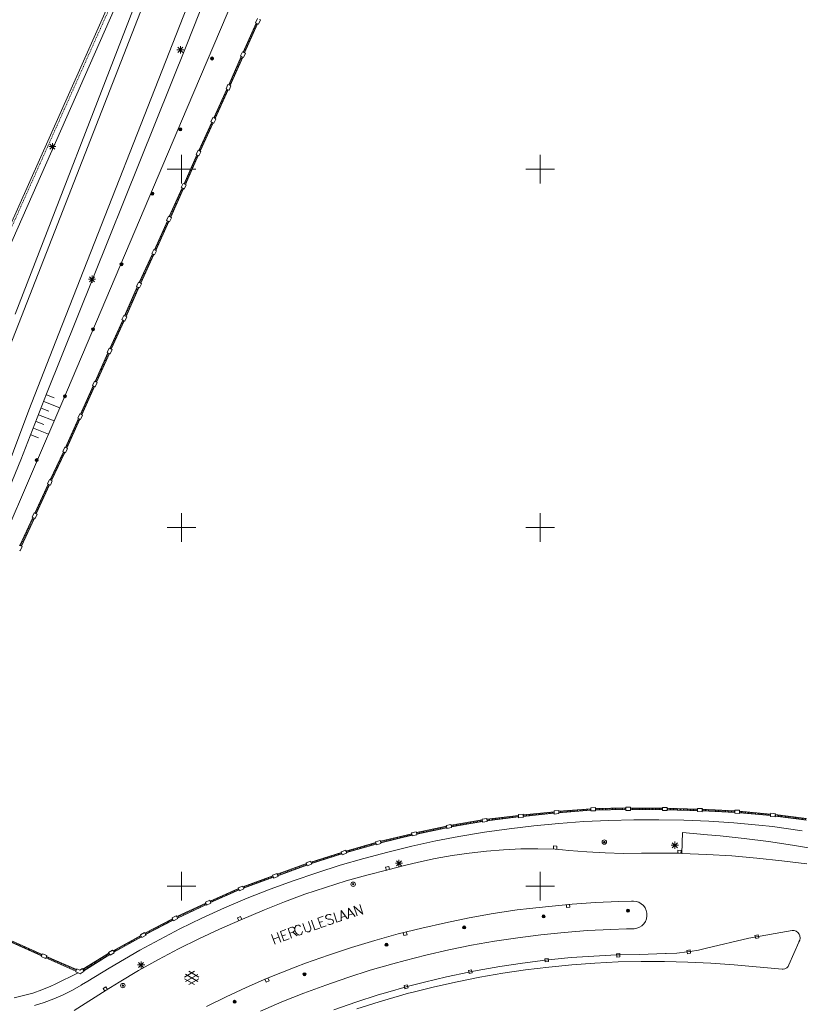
# Model space of a CAD drawing. Header units: millimetres. Extents: x 135944 to 142000, y 454200 to 456692.
# Tile 190 of 220: x 138327 to 138436, y 454634 to 454771. Entities that reach past the tile are written whole.
import ezdxf

# ---------------------------------------------------------------- set-up
doc = ezdxf.new("R2010")
doc.units = ezdxf.units.MM
doc.linetypes.add('TotaalGBKN2013X$0$DASHDOT', pattern=[1, 0.5, -0.25, 0, -0.25])
doc.linetypes.add('TotaalGBKN2013X$0$HIDDEN', pattern=[0.375, 0.25, -0.125])
doc.layers.get('0').update_dxf_attribs({"color": 251})
doc.layers.add('TotaalGBKN2013X$0$GBKN binnenstad 2009$0$SEMANT_ SYMB_', color=251, linetype='Continuous')
doc.styles.add('TotaalGBKN2013X$0$TXT', font='txt.shx')

# ---------------------------------------------------------------- blocks, each defined once
blk = doc.blocks.new('TotaalGBKN2013X$0$A$C7E336BC7')
at = {"linetype": 'Continuous', "lineweight": 0}
for p, q in [((138350761, 454767372), (138357204, 454783709)), ((138343660, 454781440), (138335993, 454764212)), ((138344517, 454781059), (138322762, 454731762)), ((138326864, 454729776), (138346360, 454780185)), ((138327701, 454729462), (138347382, 454779833)), ((138350831, 454758522), (138359406, 454778742)), ((138352618, 454777271), (138332909, 454727091)), ((138358623, 454766311), (138360434, 454770348)), ((138358821, 454766216), (138360632, 454770252)), ((138360614, 454770992), (138360335, 454770398)), ((138360335, 454770398), (138360434, 454770348)), ((138360434, 454770348), (138360632, 454770252)), ((138360735, 454770204), (138360632, 454770252)), ((138361020, 454770794), (138360735, 454770204)), ((138360903, 454770851), (138361020, 454770794)), ((138331228, 454718642), (138350761, 454767372)), ((138349362, 454766621), (138350362, 454766621)), ((138349508, 454766267), (138350216, 454766975)), ((138350216, 454766267), (138349508, 454766975)), ((138349862, 454766121), (138349862, 454767121)), ((138358525, 454766360), (138358246, 454765766)), ((138358623, 454766311), (138358525, 454766360)), ((138358821, 454766216), (138358623, 454766311)), ((138358931, 454766162), (138358646, 454765572)), ((138358821, 454766216), (138358931, 454766162)), ((138356606, 454761746), (138358356, 454765712)), ((138356807, 454761656), (138358555, 454765616)), ((138358246, 454765766), (138358356, 454765712)), ((138358356, 454765712), (138358555, 454765616)), ((138358646, 454765572), (138358555, 454765616)), ((138335993, 454764212), (138321713, 454732241)), ((138354504, 454757122), (138356336, 454761145)), ((138354701, 454757026), (138356538, 454761058)), ((138356495, 454761795), (138356236, 454761191)), ((138356236, 454761191), (138356336, 454761145)), ((138356336, 454761145), (138356538, 454761058)), ((138356606, 454761746), (138356495, 454761795)), ((138356644, 454761011), (138356538, 454761058)), ((138356807, 454761656), (138356606, 454761746)), ((138356907, 454761611), (138356644, 454761011)), ((138356807, 454761656), (138356907, 454761611)), ((138333470, 454717695), (138350831, 454758522)), ((138352420, 454752569), (138354231, 454756524)), ((138354408, 454757169), (138354129, 454756575)), ((138354129, 454756575), (138354231, 454756524)), ((138354231, 454756524), (138354429, 454756428)), ((138354504, 454757122), (138354408, 454757169)), ((138354701, 454757026), (138354504, 454757122)), ((138354814, 454756971), (138354529, 454756381)), ((138354701, 454757026), (138354814, 454756971)), ((138352618, 454752472), (138354429, 454756428)), ((138354529, 454756381), (138354429, 454756428)), ((138331521, 454753122), (138332521, 454753122)), ((138331667, 454752768), (138332375, 454753476)), ((138332375, 454752768), (138331667, 454753476)), ((138332021, 454752622), (138332021, 454753622)), ((138352329, 454752614), (138352050, 454752020)), ((138352420, 454752569), (138352329, 454752614)), ((138352618, 454752472), (138352420, 454752569)), ((138352735, 454752416), (138352450, 454751826)), ((138352618, 454752472), (138352735, 454752416)), ((138350000, 454750000), (138350000, 454752000)), ((138350370, 454747955), (138352150, 454751970)), ((138350569, 454747858), (138352349, 454751875)), ((138352050, 454752020), (138352150, 454751970)), ((138352150, 454751970), (138352349, 454751875)), ((138352450, 454751826), (138352349, 454751875)), ((138400000, 454750000), (138400000, 454752000)), ((138348000, 454750000), (138350000, 454750000)), ((138350000, 454750000), (138352000, 454750000)), ((138350000, 454748000), (138350000, 454750000)), ((138398000, 454750000), (138400000, 454750000)), ((138400000, 454750000), (138402000, 454750000)), ((138400000, 454748000), (138400000, 454750000)), ((138348317, 454743367), (138350096, 454747359)), ((138348514, 454743271), (138350294, 454747263)), ((138350274, 454748002), (138349995, 454747408)), ((138349995, 454747408), (138350096, 454747359)), ((138350096, 454747359), (138350294, 454747263)), ((138350370, 454747955), (138350274, 454748002)), ((138350395, 454747214), (138350294, 454747263)), ((138350569, 454747858), (138350370, 454747955)), ((138350680, 454747804), (138350395, 454747214)), ((138350569, 454747858), (138350680, 454747804)), ((138348216, 454743416), (138347937, 454742822)), ((138347937, 454742822), (138348048, 454742767)), ((138348317, 454743367), (138348216, 454743416)), ((138348514, 454743271), (138348317, 454743367)), ((138348622, 454743218), (138348337, 454742628)), ((138348514, 454743271), (138348622, 454743218)), ((138346246, 454738755), (138348048, 454742767)), ((138346443, 454738659), (138348246, 454742672)), ((138348048, 454742767), (138348246, 454742672)), ((138348337, 454742628), (138348246, 454742672)), ((138346146, 454738804), (138345867, 454738210)), ((138346246, 454738755), (138346146, 454738804)), ((138346443, 454738659), (138346246, 454738755)), ((138344134, 454734167), (138345974, 454738158)), ((138344332, 454734071), (138346172, 454738062)), ((138345867, 454738210), (138345974, 454738158)), ((138345974, 454738158), (138346172, 454738062)), ((138346267, 454738016), (138346172, 454738062)), ((138346552, 454738606), (138346267, 454738016)), ((138346443, 454738659), (138346552, 454738606)), ((138337059, 454734633), (138338059, 454734633)), ((138337205, 454734279), (138337913, 454734987)), ((138337913, 454734279), (138337205, 454734987)), ((138337559, 454734133), (138337559, 454735133)), ((138342089, 454729543), (138343864, 454733569)), ((138342289, 454729450), (138344062, 454733473)), ((138344036, 454734215), (138343757, 454733621)), ((138343757, 454733621), (138343864, 454733569)), ((138343864, 454733569), (138344062, 454733473)), ((138344134, 454734167), (138344036, 454734215)), ((138344157, 454733427), (138344062, 454733473)), ((138344332, 454734071), (138344134, 454734167)), ((138344442, 454734017), (138344157, 454733427)), ((138344332, 454734071), (138344442, 454734017)), ((138326054, 454725186), (138327701, 454729462)), ((138341993, 454729594), (138341714, 454729000)), ((138342089, 454729543), (138341993, 454729594)), ((138342289, 454729450), (138342089, 454729543)), ((138342399, 454729396), (138342114, 454728806)), ((138342289, 454729450), (138342399, 454729396)), ((138340041, 454724985), (138341824, 454728947)), ((138340240, 454724891), (138342022, 454728851)), ((138341714, 454729000), (138341824, 454728947)), ((138341824, 454728947), (138342022, 454728851)), ((138342114, 454728806), (138342022, 454728851)), ((138332909, 454727091), (138328729, 454716375)), ((138339947, 454725034), (138339668, 454724440)), ((138340041, 454724985), (138339947, 454725034)), ((138340240, 454724891), (138340041, 454724985)), ((138337976, 454720385), (138339773, 454724388)), ((138338173, 454720290), (138339971, 454724293)), ((138339668, 454724440), (138339773, 454724388)), ((138339773, 454724388), (138339971, 454724293)), ((138340068, 454724246), (138339971, 454724293)), ((138340353, 454724836), (138340068, 454724246)), ((138340240, 454724891), (138340353, 454724836)), ((138335935, 454715811), (138337707, 454719784)), ((138336132, 454715715), (138337906, 454719691)), ((138337876, 454720435), (138337597, 454719841)), ((138337597, 454719841), (138337707, 454719784)), ((138337707, 454719784), (138337906, 454719691)), ((138337976, 454720385), (138337876, 454720435)), ((138337997, 454719647), (138337906, 454719691)), ((138338173, 454720290), (138337976, 454720385)), ((138338282, 454720237), (138337997, 454719647)), ((138338173, 454720290), (138338282, 454720237)), ((138327638, 454709477), (138331228, 454718642)), ((138331208, 454718512), (138332282, 454718093)), ((138325039, 454697986), (138333470, 454717695)), ((138330844, 454717581), (138333051, 454716719)), ((138328729, 454716375), (138308761, 454662964)), ((138330116, 454715718), (138332263, 454714879)), ((138330480, 454716649), (138331554, 454716230)), ((138335832, 454715861), (138335553, 454715267)), ((138335935, 454715811), (138335832, 454715861)), ((138336132, 454715715), (138335935, 454715811)), ((138336238, 454715663), (138335953, 454715073)), ((138336132, 454715715), (138336238, 454715663)), ((138329752, 454714787), (138330825, 454714367)), ((138335663, 454715213), (138333844, 454711173)), ((138335861, 454715118), (138334044, 454711082)), ((138335553, 454715267), (138335663, 454715213)), ((138335663, 454715213), (138335861, 454715118)), ((138335953, 454715073), (138335861, 454715118)), ((138329024, 454712924), (138330097, 454712504)), ((138329388, 454713855), (138331471, 454713041)), ((138333742, 454711224), (138333470, 454710627)), ((138333844, 454711173), (138333742, 454711224)), ((138333571, 454710580), (138331720, 454706652)), ((138333770, 454710487), (138331918, 454706559)), ((138333470, 454710627), (138333571, 454710580)), ((138333571, 454710580), (138333770, 454710487)), ((138333870, 454710440), (138333770, 454710487)), ((138334044, 454711082), (138333844, 454711173)), ((138334147, 454711034), (138333870, 454710440)), ((138334044, 454711082), (138334147, 454711034)), ((138321555, 454694682), (138327638, 454709477)), ((138331447, 454706056), (138329585, 454702027)), ((138331646, 454705962), (138329785, 454701933)), ((138331614, 454706702), (138331342, 454706105)), ((138331342, 454706105), (138331447, 454706056)), ((138331447, 454706056), (138331646, 454705962)), ((138331720, 454706652), (138331614, 454706702)), ((138331742, 454705917), (138331646, 454705962)), ((138331918, 454706559), (138331720, 454706652)), ((138332019, 454706512), (138331742, 454705917)), ((138331918, 454706559), (138332019, 454706512)), ((138329487, 454702073), (138329215, 454701475)), ((138329585, 454702027), (138329487, 454702073)), ((138329785, 454701933), (138329585, 454702027)), ((138329892, 454701883), (138329614, 454701288)), ((138329785, 454701933), (138329892, 454701883)), ((138350000, 454700000), (138350000, 454702000)), ((138400000, 454700000), (138400000, 454702000)), ((138329314, 454701428), (138327509, 454697518)), ((138329513, 454701335), (138327709, 454697427)), ((138329215, 454701475), (138329314, 454701428)), ((138329314, 454701428), (138329513, 454701335)), ((138329614, 454701288), (138329513, 454701335)), ((138348000, 454700000), (138350000, 454700000)), ((138350000, 454700000), (138352000, 454700000)), ((138350000, 454698000), (138350000, 454700000)), ((138398000, 454700000), (138400000, 454700000)), ((138400000, 454700000), (138402000, 454700000)), ((138400000, 454698000), (138400000, 454700000)), ((138327509, 454697518), (138327405, 454697568)), ((138327709, 454697427), (138327509, 454697518)), ((138327534, 454696784), (138327438, 454696827)), ((138327811, 454697379), (138327534, 454696784)), ((138327709, 454697427), (138327811, 454697379)), ((138402589, 454660562), (138401931, 454660500)), ((138401931, 454660500), (138401939, 454660391)), ((138402595, 454660451), (138402589, 454660562)), ((138407055, 454660812), (138402595, 454660451)), ((138402614, 454660231), (138402595, 454660451)), ((138407065, 454660590), (138402614, 454660231)), ((138407712, 454660966), (138407052, 454660931)), ((138407052, 454660931), (138407055, 454660812)), ((138407055, 454660812), (138407065, 454660590)), ((138407069, 454660500), (138407065, 454660590)), ((138407730, 454660529), (138407069, 454660500)), ((138407717, 454660845), (138407712, 454660966)), ((138411947, 454660931), (138407717, 454660845)), ((138407725, 454660625), (138407717, 454660845)), ((138411940, 454660711), (138407725, 454660625)), ((138407725, 454660625), (138407730, 454660529)), ((138411947, 454660931), (138411940, 454660711)), ((138411941, 454660585), (138411940, 454660711)), ((138412604, 454660579), (138411941, 454660585)), ((138411948, 454661016), (138411947, 454660931)), ((138412608, 454661018), (138411948, 454661016)), ((138412604, 454660684), (138412607, 454660904)), ((138412604, 454660684), (138417042, 454660664)), ((138412604, 454660684), (138412604, 454660579)), ((138412607, 454660904), (138412608, 454661018)), ((138412607, 454660904), (138417049, 454660884)), ((138417038, 454660561), (138417042, 454660664)), ((138417701, 454660542), (138417038, 454660561)), ((138417049, 454660884), (138417042, 454660664)), ((138417053, 454660992), (138417049, 454660884)), ((138417713, 454660981), (138417053, 454660992)), ((138417704, 454660654), (138417701, 454660542)), ((138417704, 454660654), (138417710, 454660874)), ((138417704, 454660654), (138421925, 454660534)), ((138417710, 454660874), (138417713, 454660981)), ((138417710, 454660874), (138421934, 454660754)), ((138421920, 454660429), (138421925, 454660534)), ((138422582, 454660398), (138421920, 454660429)), ((138421934, 454660754), (138421925, 454660534)), ((138421942, 454660860), (138421934, 454660754)), ((138422602, 454660837), (138421942, 454660860)), ((138422587, 454660510), (138422582, 454660398)), ((138422587, 454660510), (138422596, 454660730)), ((138422587, 454660510), (138427113, 454660295)), ((138422596, 454660730), (138422602, 454660837)), ((138422596, 454660730), (138427129, 454660515)), ((138427129, 454660515), (138427113, 454660295)), ((138427138, 454660628), (138427129, 454660515)), ((138427797, 454660595), (138427138, 454660628)), ((138427775, 454660250), (138427789, 454660470)), ((138427789, 454660470), (138427797, 454660595)), ((138427789, 454660470), (138432110, 454660074)), ((138391919, 454659249), (138387583, 454658500)), ((138392556, 454659456), (138391905, 454659353)), ((138391905, 454659353), (138391919, 454659249)), ((138391919, 454659249), (138391946, 454659031)), ((138392573, 454659346), (138392556, 454659456)), ((138396970, 454659884), (138392573, 454659346)), ((138392605, 454659129), (138392573, 454659346)), ((138396991, 454659666), (138392605, 454659129)), ((138392605, 454659129), (138392621, 454659025)), ((138397620, 454660062), (138396963, 454659989)), ((138396963, 454659989), (138396970, 454659884)), ((138396970, 454659884), (138396991, 454659666)), ((138397001, 454659561), (138396991, 454659666)), ((138397661, 454659624), (138397001, 454659561)), ((138397627, 454659957), (138397620, 454660062)), ((138401939, 454660391), (138397627, 454659957)), ((138397650, 454659740), (138397627, 454659957)), ((138401955, 454660172), (138397650, 454659740)), ((138397650, 454659740), (138397661, 454659624)), ((138401939, 454660391), (138401955, 454660172)), ((138401962, 454660071), (138401955, 454660172)), ((138402623, 454660123), (138401962, 454660071)), ((138402614, 454660231), (138402623, 454660123)), ((138409570, 454659181), (138406087, 454659013)), ((138413056, 454659270), (138409570, 454659181)), ((138416543, 454659279), (138413056, 454659270)), ((138420030, 454659208), (138416543, 454659279)), ((138423514, 454659056), (138420030, 454659208)), ((138426993, 454658825), (138423514, 454659056)), ((138427108, 454660198), (138427113, 454660295)), ((138427769, 454660155), (138427108, 454660198)), ((138427775, 454660250), (138427769, 454660155)), ((138427775, 454660250), (138432085, 454659855)), ((138432076, 454659747), (138432085, 454659855)), ((138432737, 454659681), (138432076, 454659747)), ((138432110, 454660074), (138432085, 454659855)), ((138432121, 454660175), (138432110, 454660074)), ((138432778, 454660119), (138432121, 454660175)), ((138432746, 454659782), (138432737, 454659681)), ((138432746, 454659782), (138432767, 454660001)), ((138432746, 454659782), (138437093, 454659223)), ((138432767, 454660001), (138432778, 454660119)), ((138432767, 454660001), (138437124, 454659440)), ((138386934, 454658373), (138382757, 454657475)), ((138386973, 454658156), (138382802, 454657258)), ((138387564, 454658602), (138386916, 454658477)), ((138386916, 454658477), (138386934, 454658373)), ((138386934, 454658373), (138386973, 454658156)), ((138386992, 454658050), (138386973, 454658156)), ((138387644, 454658173), (138386992, 454658050)), ((138387583, 454658500), (138387564, 454658602)), ((138387623, 454658284), (138387583, 454658500)), ((138391946, 454659031), (138387623, 454658284)), ((138387623, 454658284), (138387644, 454658173)), ((138391964, 454658923), (138391946, 454659031)), ((138392621, 454659025), (138391964, 454658923)), ((138395674, 454658028), (138392221, 454657541)), ((138399137, 454658436), (138395674, 454658028)), ((138402609, 454658764), (138399137, 454658436)), ((138406087, 454659013), (138402609, 454658764)), ((138430467, 454658514), (138426993, 454658825)), ((138432361, 454658311), (138430467, 454658514)), ((138436531, 454657731), (138432361, 454658311)), ((138377708, 454656381), (138377072, 454656209)), ((138377737, 454656272), (138377708, 454656381)), ((138382110, 454657326), (138377737, 454656272)), ((138382158, 454657111), (138377792, 454656059)), ((138382733, 454657584), (138382089, 454657433)), ((138382089, 454657433), (138382110, 454657326)), ((138385465, 454656312), (138382104, 454655582)), ((138382110, 454657326), (138382158, 454657111)), ((138382181, 454657012), (138382158, 454657111)), ((138382826, 454657157), (138382181, 454657012)), ((138382757, 454657475), (138382733, 454657584)), ((138382802, 454657258), (138382757, 454657475)), ((138382802, 454657258), (138382826, 454657157)), ((138388661, 454656931), (138385465, 454656312)), ((138392221, 454657541), (138388661, 454656931)), ((138419831, 454657501), (138419751, 454654561)), ((138423311, 454657161), (138419831, 454657501)), ((138425069, 454657015), (138423311, 454657161)), ((138428440, 454656673), (138425069, 454657015)), ((138431802, 454656252), (138428440, 454656673)), ((138372902, 454655012), (138372271, 454654817)), ((138372932, 454654910), (138372902, 454655012)), ((138377097, 454656102), (138372932, 454654910)), ((138377151, 454655889), (138372995, 454654699)), ((138377072, 454656209), (138377097, 454656102)), ((138377097, 454656102), (138377151, 454655889)), ((138377175, 454655791), (138377151, 454655889)), ((138377819, 454655957), (138377175, 454655791)), ((138377792, 454656059), (138377737, 454656272)), ((138377792, 454656059), (138377819, 454655957)), ((138382104, 454655582), (138378760, 454654775)), ((138394894, 454655097), (138392502, 454654906)), ((138397292, 454655208), (138394894, 454655097)), ((138399691, 454655240), (138397292, 454655208)), ((138402091, 454655191), (138399691, 454655240)), ((138403131, 454655101), (138402091, 454655191)), ((138403987, 454655007), (138403131, 454655101)), ((138406517, 454654783), (138403987, 454655007)), ((138418261, 454655722), (138419261, 454655722)), ((138418407, 454655368), (138419115, 454656076)), ((138419115, 454655368), (138418407, 454656076)), ((138418761, 454655222), (138418761, 454656222)), ((138435153, 454655751), (138431802, 454656252)), ((138438492, 454655172), (138435153, 454655751)), ((138372296, 454654718), (138368048, 454653378)), ((138372360, 454654507), (138368118, 454653169)), ((138375437, 454653889), (138372135, 454652927)), ((138372271, 454654817), (138372296, 454654718)), ((138372296, 454654718), (138372360, 454654507)), ((138372391, 454654401), (138372360, 454654507)), ((138373027, 454654590), (138372391, 454654401)), ((138372995, 454654699), (138372932, 454654910)), ((138372995, 454654699), (138373027, 454654590)), ((138378760, 454654775), (138375437, 454653889)), ((138380321, 454652702), (138380321, 454653702)), ((138385382, 454653857), (138383036, 454653349)), ((138387743, 454654285), (138385382, 454653857)), ((138390117, 454654635), (138387743, 454654285)), ((138392502, 454654906), (138390117, 454654635)), ((138409053, 454654639), (138406517, 454654783)), ((138411591, 454654575), (138409053, 454654639)), ((138414131, 454654591), (138411591, 454654575)), ((138419391, 454654591), (138414131, 454654591)), ((138419751, 454654561), (138419391, 454654591)), ((138423242, 454654431), (138419751, 454654561)), ((138426729, 454654222), (138423242, 454654431)), ((138430210, 454653932), (138426729, 454654222)), ((138433684, 454653563), (138430210, 454653932)), ((138437148, 454653115), (138433684, 454653563)), ((138367420, 454653162), (138363369, 454651678)), ((138367491, 454652954), (138363442, 454651471)), ((138368012, 454653488), (138367387, 454653271)), ((138367387, 454653271), (138367420, 454653162)), ((138367420, 454653162), (138367491, 454652954)), ((138367522, 454652861), (138367491, 454652954)), ((138368150, 454653071), (138367522, 454652861)), ((138368048, 454653378), (138368012, 454653488)), ((138368118, 454653169), (138368048, 454653378)), ((138368118, 454653169), (138368150, 454653071)), ((138372135, 454652927), (138368856, 454651888)), ((138378791, 454652291), (138375863, 454651553)), ((138381111, 454652871), (138378791, 454652291)), ((138379821, 454653202), (138380821, 454653202)), ((138379967, 454652848), (138380675, 454653556)), ((138380675, 454652848), (138379967, 454653556)), ((138383036, 454653349), (138381111, 454652871)), ((138350000, 454650000), (138350000, 454652000)), ((138362748, 454651451), (138358579, 454649930)), ((138362821, 454651244), (138358660, 454649725)), ((138363335, 454651775), (138362715, 454651546)), ((138362715, 454651546), (138362748, 454651451)), ((138362748, 454651451), (138362821, 454651244)), ((138362857, 454651140), (138362821, 454651244)), ((138363481, 454651359), (138362857, 454651140)), ((138363369, 454651678), (138363335, 454651775)), ((138363442, 454651471), (138363369, 454651678)), ((138363442, 454651471), (138363481, 454651359)), ((138368856, 454651888), (138365603, 454650773)), ((138375863, 454651553), (138372955, 454650737)), ((138400000, 454650000), (138400000, 454652000)), ((138348000, 454650000), (138350000, 454650000)), ((138350000, 454650000), (138352000, 454650000)), ((138350000, 454648000), (138350000, 454650000)), ((138357966, 454649683), (138353995, 454647937)), ((138358044, 454649478), (138354083, 454647735)), ((138358538, 454650034), (138357926, 454649786)), ((138357926, 454649786), (138357966, 454649683)), ((138357966, 454649683), (138358044, 454649478)), ((138358081, 454649383), (138358044, 454649478)), ((138358699, 454649627), (138358081, 454649383)), ((138358579, 454649930), (138358538, 454650034)), ((138358660, 454649725), (138358579, 454649930)), ((138358660, 454649725), (138358699, 454649627)), ((138362376, 454649583), (138359177, 454648317)), ((138365603, 454650773), (138362376, 454649583)), ((138370070, 454649844), (138367210, 454648876)), ((138372955, 454650737), (138370070, 454649844)), ((138398000, 454650000), (138400000, 454650000)), ((138400000, 454650000), (138402000, 454650000)), ((138400000, 454648000), (138400000, 454650000)), ((138359177, 454648317), (138356009, 454646978)), ((138367210, 454648876), (138364376, 454647832)), ((138353393, 454647664), (138349347, 454645771)), ((138353482, 454647461), (138349444, 454645573)), ((138356009, 454646978), (138352873, 454645566)), ((138353953, 454648037), (138353350, 454647764)), ((138353350, 454647764), (138353393, 454647664)), ((138353393, 454647664), (138353482, 454647461)), ((138353521, 454647370), (138353482, 454647461)), ((138354127, 454647634), (138353521, 454647370)), ((138353995, 454647937), (138353953, 454648037)), ((138354083, 454647735), (138353995, 454647937)), ((138354083, 454647735), (138354127, 454647634)), ((138361571, 454646713), (138358201, 454645281)), ((138364376, 454647832), (138361571, 454646713)), ((138396811, 454646691), (138398501, 454646881)), ((138398501, 454646881), (138401189, 454647198)), ((138401189, 454647198), (138404444, 454647509)), ((138404444, 454647509), (138407705, 454647740)), ((138407705, 454647740), (138410971, 454647891)), ((138410971, 454647891), (138412741, 454647931)), ((138412741, 454647931), (138412991, 454647942)), ((138412991, 454647942), (138413382, 454647894)), ((138413382, 454647894), (138413754, 454647769)), ((138413754, 454647769), (138414094, 454647571)), ((138414094, 454647571), (138414387, 454647308)), ((138414387, 454647308), (138414621, 454646992)), ((138414621, 454646992), (138414786, 454646635)), ((138348757, 454645476), (138344918, 454643448)), ((138349295, 454645877), (138348707, 454645576)), ((138348707, 454645576), (138348757, 454645476)), ((138348757, 454645476), (138348852, 454645278)), ((138349488, 454645482), (138348898, 454645189)), ((138349347, 454645771), (138349295, 454645877)), ((138349444, 454645573), (138349347, 454645771)), ((138349444, 454645573), (138349488, 454645482)), ((138352873, 454645566), (138349771, 454644081)), ((138386809, 454644920), (138390128, 454645589)), ((138390128, 454645589), (138393463, 454646179)), ((138393463, 454646179), (138396811, 454646691)), ((138414817, 454645471), (138414671, 454645106)), ((138414786, 454646635), (138414875, 454646252)), ((138414886, 454645858), (138414817, 454645471)), ((138414875, 454646252), (138414886, 454645858)), ((138349771, 454644081), (138344211, 454641111)), ((138348852, 454645278), (138345022, 454643256)), ((138348898, 454645189), (138348852, 454645278)), ((138355300, 454644019), (138352432, 454642683)), ((138358201, 454645281), (138355300, 454644019)), ((138380221, 454643347), (138383505, 454644172)), ((138383505, 454644172), (138386809, 454644920)), ((138409837, 454643981), (138406585, 454643812)), ((138412041, 454644051), (138409837, 454643981)), ((138412701, 454644081), (138412041, 454644051)), ((138413094, 454644070), (138412701, 454644081)), ((138413482, 454644138), (138413094, 454644070)), ((138413847, 454644284), (138413482, 454644138)), ((138414176, 454644500), (138413847, 454644284)), ((138414454, 454644777), (138414176, 454644500)), ((138414671, 454645106), (138414454, 454644777)), ((138344335, 454643133), (138340482, 454641003)), ((138344436, 454642939), (138340595, 454640815)), ((138344866, 454643543), (138344288, 454643221)), ((138344288, 454643221), (138344335, 454643133)), ((138344335, 454643133), (138344436, 454642939)), ((138344494, 454642840), (138344436, 454642939)), ((138345075, 454643159), (138344494, 454642840)), ((138344918, 454643448), (138344866, 454643543)), ((138345022, 454643256), (138344918, 454643448)), ((138345022, 454643256), (138345075, 454643159)), ((138352432, 454642683), (138349599, 454641276)), ((138376957, 454642445), (138380221, 454643347)), ((138396871, 454642825), (138393652, 454642337)), ((138400101, 454643233), (138396871, 454642825)), ((138403339, 454643562), (138400101, 454643233)), ((138406585, 454643812), (138403339, 454643562)), ((138423191, 454641361), (138429071, 454642741)), ((138429071, 454642741), (138435101, 454643841)), ((138435101, 454643841), (138435389, 454643823)), ((138435389, 454643823), (138435661, 454643727)), ((138435661, 454643727), (138435896, 454643561)), ((138435896, 454643561), (138436077, 454643336)), ((138436077, 454643336), (138436190, 454643071)), ((138436226, 454642784), (138436182, 454642499)), ((138436190, 454643071), (138436226, 454642784)), ((138330503, 454640294), (138326364, 454642135)), ((138330597, 454640495), (138326456, 454642335)), ((138349599, 454641276), (138346802, 454639797)), ((138370497, 454640410), (138373715, 454641465)), ((138373715, 454641465), (138376957, 454642445)), ((138390446, 454641770), (138387255, 454641125)), ((138393652, 454642337), (138390446, 454641770)), ((138422058, 454641110), (138423191, 454641361)), ((138436051, 454642221), (138434660, 454639061)), ((138436062, 454642237), (138436051, 454642221)), ((138436182, 454642499), (138436062, 454642237)), ((138330459, 454640200), (138330503, 454640294)), ((138331064, 454639926), (138330459, 454640200)), ((138330597, 454640495), (138330503, 454640294)), ((138330642, 454640591), (138330597, 454640495)), ((138331245, 454640326), (138330642, 454640591)), ((138331108, 454640027), (138331064, 454639926)), ((138331108, 454640027), (138331199, 454640228)), ((138335318, 454638181), (138331108, 454640027)), ((138331199, 454640228), (138331245, 454640326)), ((138335410, 454638381), (138331199, 454640228)), ((138339907, 454640667), (138336279, 454638417)), ((138340019, 454640478), (138336391, 454638228)), ((138340420, 454641108), (138339855, 454640765)), ((138339855, 454640765), (138339907, 454640667)), ((138339907, 454640667), (138340019, 454640478)), ((138344211, 454641111), (138339931, 454638591)), ((138340070, 454640392), (138340019, 454640478)), ((138340644, 454640732), (138340070, 454640392)), ((138340482, 454641003), (138340420, 454641108)), ((138340595, 454640815), (138340482, 454641003)), ((138340595, 454640815), (138340644, 454640732)), ((138367305, 454639278), (138370497, 454640410)), ((138384081, 454640401), (138381191, 454639661)), ((138387255, 454641125), (138384081, 454640401)), ((138401124, 454639738), (138404317, 454640046)), ((138404317, 454640046), (138407480, 454640270)), ((138407480, 454640270), (138410648, 454640415)), ((138410648, 454640415), (138411100, 454640429)), ((138411100, 454640429), (138413861, 454640481)), ((138413861, 454640481), (138417451, 454640611)), ((138417451, 454640611), (138417580, 454640614)), ((138417580, 454640614), (138419029, 454640689)), ((138419029, 454640689), (138420472, 454640844)), ((138420472, 454640844), (138420916, 454640909)), ((138420916, 454640909), (138422058, 454641110)), ((138335456, 454638476), (138335410, 454638381)), ((138335860, 454638296), (138335456, 454638476)), ((138335860, 454638296), (138336220, 454638516)), ((138336220, 454638516), (138336279, 454638417)), ((138339931, 454638591), (138336986, 454636751)), ((138343891, 454639022), (138344891, 454639022)), ((138344037, 454638668), (138344745, 454639376)), ((138344745, 454638668), (138344037, 454639376)), ((138346802, 454639797), (138344044, 454638248)), ((138344391, 454638522), (138344391, 454639522)), ((138361871, 454637121), (138365841, 454638731)), ((138365841, 454638731), (138367305, 454639278)), ((138379472, 454639196), (138376331, 454638283)), ((138381191, 454639661), (138379472, 454639196)), ((138391234, 454638263), (138394369, 454638817)), ((138394369, 454638817), (138397516, 454639293)), ((138397516, 454639293), (138400675, 454639689)), ((138401186, 454638741), (138397976, 454638347)), ((138400675, 454639689), (138401124, 454639738)), ((138404406, 454639055), (138401186, 454638741)), ((138407632, 454639290), (138404406, 454639055)), ((138410863, 454639445), (138407632, 454639290)), ((138414097, 454639520), (138410863, 454639445)), ((138417332, 454639515), (138414097, 454639520)), ((138420565, 454639431), (138417332, 454639515)), ((138423796, 454639266), (138420565, 454639431)), ((138427021, 454639021), (138423796, 454639266)), ((138433741, 454638441), (138427021, 454639021)), ((138434116, 454638497), (138433853, 454638441)), ((138434351, 454638628), (138434116, 454638497)), ((138434538, 454638821), (138434351, 454638628)), ((138434660, 454639061), (138434538, 454638821)), ((138335613, 454637932), (138332431, 454636361)), ((138335275, 454638088), (138335318, 454638181)), ((138335613, 454637932), (138335275, 454638088)), ((138335410, 454638381), (138335318, 454638181)), ((138335613, 454637932), (138335876, 454637810)), ((138335876, 454637810), (138336444, 454638139)), ((138336391, 454638228), (138336279, 454638417)), ((138336444, 454638139), (138336391, 454638228)), ((138344044, 454638248), (138341326, 454636630)), ((138350420, 454637329), (138351822, 454638138)), ((138351821, 454636306), (138350420, 454637115)), ((138350557, 454636716), (138352290, 454637715)), ((138352290, 454636727), (138350558, 454637729)), ((138352420, 454637346), (138351034, 454638147)), ((138351034, 454636297), (138352420, 454637097)), ((138359052, 454635893), (138361871, 454637121)), ((138373214, 454637294), (138370121, 454636228)), ((138376331, 454638283), (138373214, 454637294)), ((138383875, 454636637), (138386956, 454637373)), ((138386956, 454637373), (138390055, 454638032)), ((138391589, 454637321), (138388416, 454636690)), ((138390055, 454638032), (138390495, 454638120)), ((138390495, 454638120), (138391234, 454638263)), ((138394776, 454637873), (138391589, 454637321)), ((138397976, 454638347), (138394776, 454637873)), ((138433853, 454638441), (138433741, 454638441)), ((138331808, 454636069), (138330565, 454635554)), ((138332431, 454636361), (138331808, 454636069)), ((138336045, 454636207), (138334811, 454635494)), ((138336101, 454636241), (138336045, 454636207)), ((138336986, 454636751), (138336101, 454636241)), ((138341326, 454636630), (138339501, 454635491)), ((138356266, 454634593), (138359052, 454635893)), ((138370121, 454636228), (138367056, 454635087)), ((138378451, 454635151), (138381641, 454636051)), ((138381641, 454636051), (138383875, 454636637)), ((138385260, 454635981), (138382123, 454635194)), ((138388416, 454636690), (138385260, 454635981)), ((138327999, 454634750), (138326685, 454634463)), ((138329294, 454635114), (138327999, 454634750)), ((138330565, 454635554), (138329294, 454635114)), ((138333539, 454634852), (138332233, 454634282)), ((138334811, 454635494), (138333539, 454634852)), ((138339501, 454635491), (138335081, 454632671)), ((138353515, 454633220), (138356266, 454634593)), ((138367056, 454635087), (138364020, 454633872)), ((138374325, 454633847), (138377426, 454634841)), ((138377426, 454634841), (138378451, 454635151)), ((138381661, 454635071), (138377571, 454633891)), ((138382123, 454635194), (138381661, 454635071)), ((138330897, 454633786), (138329536, 454633366)), ((138332233, 454634282), (138330897, 454633786)), ((138364020, 454633872), (138361014, 454632583)), ((138371249, 454632778), (138374325, 454633847)), ((138377571, 454633891), (138374471, 454632892))]:
    blk.add_line(p, q, dxfattribs=at)
at = {"linetype": 'TotaalGBKN2013X$0$DASHDOT', "lineweight": 0}
blk.add_line((138321330, 454730662), (138343954, 454781292), dxfattribs=at)
at = {"linetype": 'TotaalGBKN2013X$0$HIDDEN', "lineweight": 0}
for p, q in [((138358721, 454766261), (138360532, 454770297)), ((138356706, 454761700), (138358454, 454765660)), ((138354602, 454757073), (138356438, 454761104)), ((138352518, 454752518), (138354329, 454756474)), ((138350469, 454747906), (138352249, 454751922)), ((138348416, 454743319), (138350195, 454747310)), ((138346346, 454738710), (138348147, 454742719)), ((138344234, 454734121), (138346073, 454738111)), ((138342189, 454729496), (138343962, 454733518)), ((138340140, 454724936), (138341923, 454728898)), ((138338075, 454720340), (138339871, 454724339)), ((138336032, 454715760), (138337806, 454719737)), ((138335761, 454715163), (138333945, 454711129)), ((138333671, 454710534), (138331819, 454706607)), ((138331546, 454706007), (138329686, 454701982)), ((138329412, 454701378), (138327609, 454697474)), ((138407060, 454660700), (138402605, 454660341)), ((138411938, 454660821), (138407723, 454660735)), ((138412604, 454660794), (138417043, 454660774)), ((138417707, 454660764), (138421929, 454660644)), ((138422594, 454660620), (138427118, 454660405)), ((138391927, 454659139), (138387604, 454658392)), ((138396978, 454659775), (138392597, 454659239)), ((138401944, 454660281), (138397640, 454659849)), ((138427786, 454660360), (138432095, 454659965)), ((138432762, 454659891), (138437107, 454659332)), ((138386943, 454658263), (138382779, 454657366)), ((138382132, 454657218), (138377775, 454656168)), ((138377114, 454655993), (138372967, 454654806)), ((138372323, 454654611), (138368087, 454653275)), ((138367449, 454653056), (138363411, 454651577)), ((138362776, 454651345), (138358618, 454649827)), ((138357995, 454649577), (138354042, 454647837)), ((138353435, 454647561), (138349399, 454645674)), ((138348801, 454645375), (138344973, 454643354)), ((138344383, 454643035), (138340549, 454640915)), ((138330550, 454640394), (138326411, 454642235)), ((138335364, 454638281), (138331152, 454640128)), ((138339961, 454640571), (138336335, 454638323))]:
    blk.add_line(p, q, dxfattribs=at)
at = {"linetype": 'Continuous', "lineweight": 0}
for points in [[(138402321, 454655156), (138402331, 454655606), (138401881, 454655616), (138401871, 454655166)], [(138419617, 454654552), (138419635, 454655002), (138419186, 454655021), (138419167, 454654571)], [(138379013, 454652328), (138378898, 454652763), (138378463, 454652647), (138378578, 454652212)], [(138403656, 454647472), (138403693, 454647024), (138404142, 454647061), (138404104, 454647510)], [(138358419, 454645355), (138358235, 454645766), (138357824, 454645582), (138358008, 454645171)], [(138380902, 454643548), (138381014, 454643112), (138381450, 454643224), (138381338, 454643660)], [(138430479, 454642804), (138430370, 454643241), (138429933, 454643132), (138430042, 454642695), (138430479, 454642804)], [(138400655, 454639892), (138400702, 454639444), (138401150, 454639492), (138401103, 454639939), (138400655, 454639892)], [(138410634, 454640580), (138410674, 454640132), (138411122, 454640172), (138411082, 454640620), (138410634, 454640580)], [(138420440, 454641044), (138420510, 454640600), (138420954, 454640669), (138420885, 454641114), (138420440, 454641044)], [(138361654, 454637049), (138361836, 454636637), (138362248, 454636819), (138362066, 454637231)], [(138390006, 454638266), (138390098, 454637826), (138390539, 454637918), (138390446, 454638359), (138390006, 454638266)], [(138339704, 454635585), (138339471, 454635970), (138339086, 454635737), (138339318, 454635352)], [(138381046, 454636151), (138381163, 454635717), (138381597, 454635833), (138381481, 454636268), (138381046, 454636151)]]:
    blk.add_lwpolyline(points, dxfattribs=at)
for centre, radius in [((138354284, 454765411), 215), ((138354284, 454765411), 155), ((138354284, 454765411), 95), ((138354284, 454765411), 35), ((138349852, 454755543), 215), ((138349852, 454755543), 155), ((138349852, 454755543), 95), ((138349852, 454755543), 35), ((138345949, 454746566), 215), ((138345949, 454746566), 155), ((138345949, 454746566), 95), ((138345949, 454746566), 35), ((138341653, 454736718), 215), ((138341653, 454736718), 155), ((138341653, 454736718), 95), ((138341653, 454736718), 35), ((138337701, 454727663), 215), ((138337701, 454727663), 155), ((138337701, 454727663), 95), ((138337701, 454727663), 35), ((138333770, 454718323), 215), ((138333770, 454718323), 155), ((138333770, 454718323), 95), ((138333770, 454718323), 35), ((138329850, 454709418), 215), ((138329850, 454709418), 155), ((138329850, 454709418), 95), ((138329850, 454709418), 35), ((138408942, 454656163), 310), ((138408942, 454656163), 95), ((138408942, 454656163), 35), ((138408942, 454656163), 22.4), ((138373942, 454650282), 310), ((138373942, 454650282), 95), ((138373942, 454650282), 35), ((138373942, 454650282), 22.4), ((138412231, 454646592), 215), ((138412231, 454646592), 155), ((138400471, 454645802), 215), ((138400471, 454645802), 155), ((138400471, 454645802), 95), ((138400471, 454645802), 35), ((138412231, 454646592), 95), ((138412231, 454646592), 35), ((138389411, 454644262), 215), ((138389411, 454644262), 155), ((138389411, 454644262), 95), ((138389411, 454644262), 35), ((138378591, 454641852), 215), ((138378591, 454641852), 155), ((138378591, 454641852), 95), ((138378591, 454641852), 35), ((138367161, 454637722), 215), ((138367161, 454637722), 155), ((138367161, 454637722), 95), ((138367161, 454637722), 35), ((138341851, 454636153), 310), ((138341851, 454636153), 95), ((138341851, 454636153), 35), ((138341851, 454636153), 22.4), ((138357421, 454633892), 215), ((138357421, 454633892), 155), ((138357421, 454633892), 95), ((138357421, 454633892), 35)]:
    blk.add_circle(centre, radius, dxfattribs=at)
at = {"linetype": 'Continuous', "lineweight": 0, "style": 'TotaalGBKN2013X$0$TXT'}
for s, rotation, p in [('AAN', 17.70949, (138372197, 454645138)), ('ESL', 18.63361, (138369232, 454644156)), ('HER', 19.91633, (138362829, 454641859)), ('CUL', 19.18388, (138365950, 454643011))]:
    blk.add_text(s, height=1400, rotation=rotation, dxfattribs=at).set_placement(p)

msp = doc.modelspace()

# ---------------------------------------------------------------- block references
at = {"layer": 'TotaalGBKN2013X$0$GBKN binnenstad 2009$0$SEMANT_ SYMB_', "xscale": 0.0009999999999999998, "yscale": 0.0009999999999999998, "zscale": 0.0009999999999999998}
msp.add_blockref('TotaalGBKN2013X$0$A$C7E336BC7', (0, 0), dxfattribs=at)

doc.saveas('drawing.dxf')
